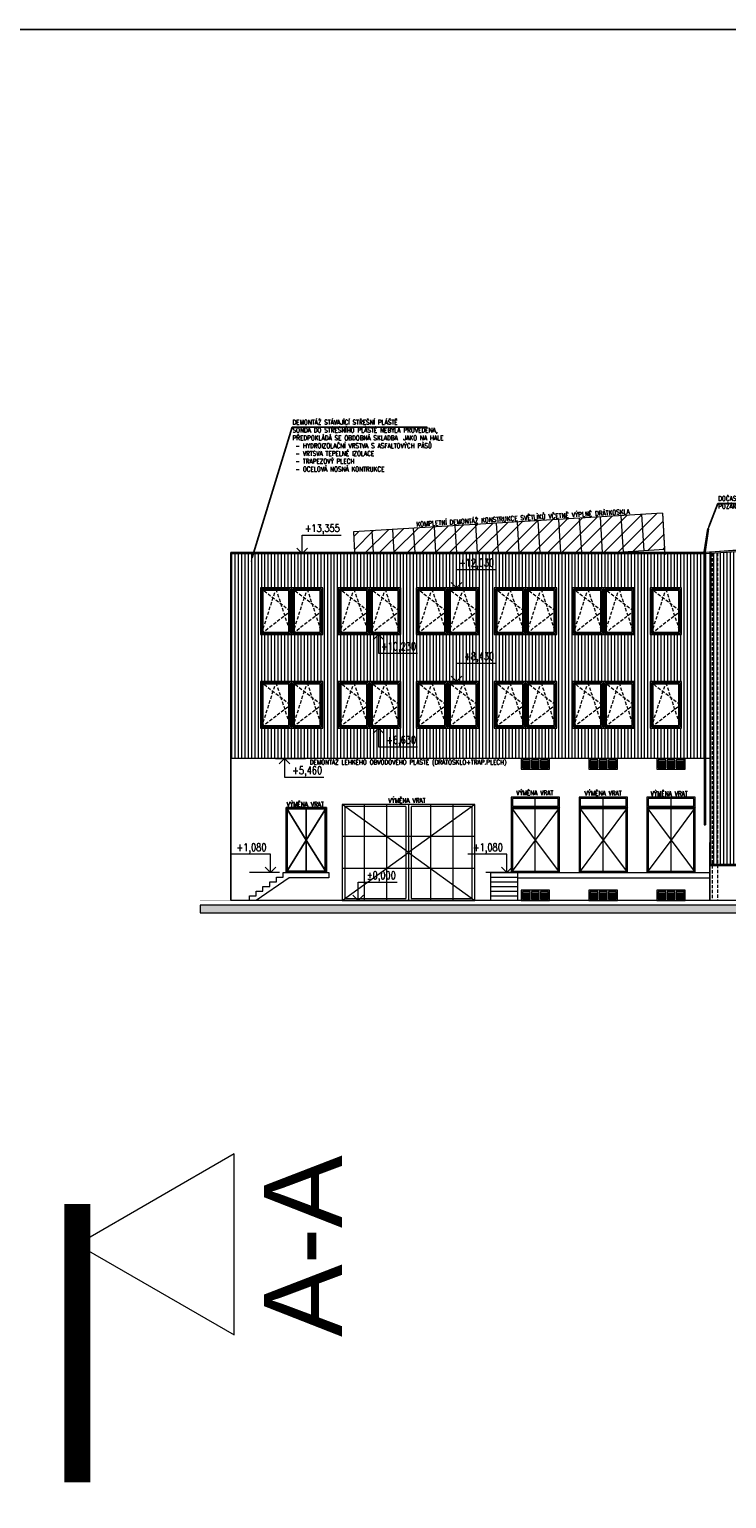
# Model space of a CAD drawing. Header units: millimetres. Extents: x -485339 to 350584, y -1189936 to 0.
# Tile 222 of 256: x -231822 to -205000, y -570485 to -513966. Entities that reach past the tile are written whole.
import ezdxf
from ezdxf import colors
from ezdxf.entities.mleader import LeaderData, LeaderLine
from ezdxf.enums import TextEntityAlignment as Align
from ezdxf.math import Vec2, Vec3

# ---------------------------------------------------------------- set-up
doc = ezdxf.new("R2010")
doc.units = ezdxf.units.MM
doc.header["$LTSCALE"] = 10
for name, pattern in [('DASHDOT', [25.4, 12.7, -6.35, 0, -6.35]), ('DASHED', [19.05, 12.7, -6.35]), ('ČÁRKOVANÁ', [19.05, 12.7, -6.35])]:
    doc.linetypes.add(name, pattern=pattern)
doc.layers.get('Defpoints').update_dxf_attribs({"color": 201})
for name, color, linetype, lineweight, true_color in [('BOUR_DVEŘE', 7, 'Continuous', 18, 0xdba400), ('BOUR_OKNA', 7, 'Continuous', 18, 0xdba400), ('BOUR_ČÁRY_PLNÉ', 7, 'Continuous', 18, 0xdba400), ('BOUR_ŠRAFY', 7, 'Continuous', 18, 0xdba400), ('BOURÁNÍ_POPIS', 7, 'Continuous', 18, 0xdba400)]:
    doc.layers.add(name, color=color, linetype=linetype, lineweight=lineweight, true_color=true_color)
for name, color, linetype, lineweight in [('St__otvory_dveře', 40, 'Continuous', 18), ('St_kóty_výškové', 132, 'Continuous', 18), ('St_otvory_okna', 40, 'Continuous', 18), ('St_popis', 250, 'Continuous', 18), ('St_sloupy_opláštění_pohled', 25, 'ČÁRKOVANÁ', 18), ('St_čáry_obrys', 5, 'Continuous', 35), ('St_čáry_plné', 250, 'Continuous', 18), ('St_šrafy', 250, 'Continuous', 18)]:
    doc.layers.add(name, color=color, linetype=linetype, lineweight=lineweight)
doc.layers.add('St_plocha_místn', color=140, linetype='Continuous', lineweight=18, plot=False)
doc.styles.add('Andy', font='arial.ttf')
doc.styles.add('ROMANS', font='romans.shx', dxfattribs={"width": 0.8})
doc.styles.get("Standard").update_dxf_attribs({"font": 'simplex.shx', "width": 0.8})
pattern_1 = [(90, (0, 160416.98), (-127, 8e-15), [])]

# ---------------------------------------------------------------- blocks, each defined once
blk = doc.blocks.new('G$C4C01F9E8')
at = {"layer": 'St__otvory_dveře', "color": 0}
for points in [[(0, 0), (1860, 0), (1860, 2500), (0, 2500)], [(50, 50), (1810, 50), (1810, 2450), (50, 2450)]]:
    blk.add_lwpolyline(points, close=True, dxfattribs=at)
for points in [[(0, 2500), (930, 1250), (0, 0)], [(930, 0), (930, 2500)], [(1860, 2500), (930, 1250), (1860, 0)]]:
    blk.add_lwpolyline(points, dxfattribs=at)
blk = doc.blocks.new('G$CCE6EB1B3')
at = {"layer": 'St__otvory_dveře', "color": 0}
for points in [[(-550, -400), (550, -400), (550, 0), (-550, 0)], [(-500, -350), (-200, -350), (-200, -50), (-500, -50)], [(-150, -350), (150, -350), (150, -50), (-150, -50)], [(200, -350), (500, -350), (500, -50), (200, -50)]]:
    blk.add_lwpolyline(points, close=True, dxfattribs=at)
for points in [[(-500, -100), (-200, -100)], [(-500, -150), (-200, -150)], [(-500, -200), (-200, -200)], [(-500, -250), (-200, -250)], [(-500, -300), (-200, -300)], [(-150, -100), (150, -100)], [(-150, -150), (150, -150)], [(-150, -200), (150, -200)], [(-150, -250), (150, -250)], [(-150, -300), (150, -300)], [(200, -100), (500, -100)], [(200, -150), (500, -150)], [(200, -200), (500, -200)], [(200, -250), (500, -250)], [(200, -300), (500, -300)]]:
    blk.add_lwpolyline(points, dxfattribs=at)
blk = doc.blocks.new('G$CE9DC63CE')
at = {"layer": 'St__otvory_dveře', "color": 0}
for p, q in [((5100, 3700), (0, 3700)), ((0, 3700), (0, 0)), ((2550, 1850), (0, 3700)), ((100, 3618), (100, 82)), ((2450, 3618), (100, 3618)), ((850, 3700), (850, 0)), ((1700, 3700), (1700, 0)), ((2450, 3618), (2450, 82)), ((2550, 3700), (2550, 0)), ((5100, 3700), (2550, 1850)), ((5000, 3618), (2650, 3618)), ((2650, 3618), (2650, 82)), ((3400, 3700), (3400, 0)), ((4250, 3700), (4250, 0)), ((5000, 82), (5000, 3618)), ((5100, 0), (5100, 3700)), ((5100, 2467), (0, 2467)), ((0, 0), (2550, 1850)), ((2550, 1850), (5100, 0)), ((5100, 1233), (0, 1233)), ((0, 0), (5100, 0)), ((100, 82), (2450, 82)), ((2650, 82), (5000, 82))]:
    blk.add_line(p, q, dxfattribs=at)
blk.add_lwpolyline([(0, 0), (5100, 0), (5100, 3700), (0, 3700)], close=True, dxfattribs=at)
blk = doc.blocks.new('G$C2A535DCC')
at = {"layer": 'St__otvory_dveře', "color": 0}
for p, q in [((775, 1250), (0, 2500)), ((0, 2500), (1550, 2500)), ((0, 2500), (775, 1250)), ((0, 2500), (0, 0)), ((1550, 2500), (0, 2500)), ((0, 0), (0, 2500)), ((0, 2500), (0, 2500)), ((0, 2450), (1508, 2450)), ((0, 2450), (0, 0)), ((1508, 2450), (0, 2450)), ((0, 0), (0, 2450)), ((42, 2450), (1508, 2450)), ((42, 2450), (42, 50)), ((1508, 2450), (42, 2450)), ((42, 50), (42, 2450)), ((775, 1250), (1550, 2500)), ((775, 2500), (775, 0)), ((1550, 2500), (775, 1250)), ((775, 0), (775, 2500)), ((775, 2500), (775, 2500)), ((1508, 2450), (1508, 0)), ((1508, 2450), (1508, 50)), ((1508, 0), (1508, 2450)), ((1508, 50), (1508, 2450)), ((1550, 2500), (1550, 0)), ((1550, 0), (1550, 2500)), ((1550, 2500), (1550, 2500)), ((0, 0), (775, 1250)), ((775, 1250), (0, 0)), ((1550, 0), (775, 1250)), ((775, 1250), (1550, 0)), ((0, 0), (0, 0)), ((0, 0), (0, 0)), ((0, 0), (1508, 0)), ((0, 0), (1550, 0)), ((42, 50), (42, 50)), ((1508, 50), (42, 50)), ((42, 50), (42, 50)), ((42, 50), (1508, 50)), ((775, 0), (775, 0)), ((0, 0), (0, 0)), ((1508, 0), (0, 0)), ((0, 0), (0, 0)), ((1550, 0), (0, 0)), ((0, 0), (0, 0)), ((1550, 0), (1550, 0))]:
    blk.add_line(p, q, dxfattribs=at)
blk = doc.blocks.new('G$C234DA3A5')
at = {"layer": 'St_otvory_okna', "color": 0}
for points in [[(0, 0), (1200, 0), (1200, 1800), (0, 1800)], [(50, 50), (1150, 50), (1150, 1750), (50, 1750)], [(100, 100), (1100, 100), (1100, 1700), (100, 1700)]]:
    blk.add_lwpolyline(points, close=True, dxfattribs=at)
at = {"layer": 'St_otvory_okna', "color": 0, "linetype": 'ČÁRKOVANÁ'}
for points in [[(50, 50), (1150, 900), (50, 1750)], [(50, 50), (600, 1750), (1162, 50)]]:
    blk.add_lwpolyline(points, dxfattribs=at)
blk = doc.blocks.new('*U3985')
at = {"color": 0, "linetype": 'ByBlock', "lineweight": -2}
blk.add_line((3, 0), (-7, 0), dxfattribs=at)
for points in [[(0, 0), (0, 6.12), (0, 6.12), (-13, 6.12)], [(1.75, 1.75), (0, 0), (-1.75, 1.75)]]:
    blk.add_lwpolyline(points, dxfattribs=at)
at = {"color": 0, "linetype": 'ByBlock', "lineweight": -2, "style": 'ROMANS', "width": 0.8}
for tag, p in [('POPIS_001', (-12.5, 5.12)), ('VYSKA', (-3.45, 9.62))]:
    blk.add_attdef(tag, text='', height=2.5, dxfattribs=at).set_placement(p, align=Align.TOP_RIGHT)
blk = doc.blocks.new('*U4031')
at = {"color": 0, "linetype": 'ByBlock', "lineweight": -2}
blk.add_line((3, 0), (-7, 0), dxfattribs=at)
for points in [[(0, 0), (0, -6.12), (0, -6.12), (-13, -6.12)], [(1.75, -1.75), (0, 0), (-1.75, -1.75)]]:
    blk.add_lwpolyline(points, dxfattribs=at)
at = {"color": 0, "linetype": 'ByBlock', "lineweight": -2, "style": 'ROMANS', "width": 0.8}
for tag, p in [('VYSKA', (-3.45, -2.62)), ('POPIS_001', (-12.5, -7.13))]:
    blk.add_attdef(tag, text='', height=2.5, dxfattribs=at).set_placement(p, align=Align.TOP_RIGHT)
blk = doc.blocks.new('*U4033')
at = {"color": 0, "linetype": 'ByBlock', "lineweight": -2}
blk.add_line((3, 0), (-7, 0), dxfattribs=at)
for points in [[(0, 0), (0, 6.12), (0, 6.12), (-13, 6.12)], [(1.75, 1.75), (0, 0), (-1.75, 1.75)]]:
    blk.add_lwpolyline(points, dxfattribs=at)
at = {"color": 0, "linetype": 'ByBlock', "lineweight": -2, "style": 'ROMANS', "width": 0.8}
for tag, p in [('POPIS_001', (-12.5, 5.12)), ('VYSKA', (-3.45, 9.62))]:
    blk.add_attdef(tag, text='', height=2.5, dxfattribs=at).set_placement(p, align=Align.TOP_RIGHT)
blk = doc.blocks.new('*U4035')
at = {"color": 0, "linetype": 'ByBlock', "lineweight": -2}
blk.add_line((-3, 0), (7, 0), dxfattribs=at)
for points in [[(0, 0), (0, 6.12), (0, 6.12), (13, 6.12)], [(-1.75, 1.75), (0, 0), (1.75, 1.75)]]:
    blk.add_lwpolyline(points, dxfattribs=at)
at = {"color": 0, "linetype": 'ByBlock', "lineweight": -2, "style": 'ROMANS', "width": 0.8}
blk.add_attdef('VYSKA', text='', height=2.5, dxfattribs=at).set_placement((12.5, 9.62), align=Align.TOP_RIGHT)
blk.add_attdef('POPIS_001', text='', height=2.5, dxfattribs=at).set_placement((12.5, 5.12), align=Align.TOP_LEFT)
blk = doc.blocks.new('G$CFB1E5EF5')
at = {"layer": 'St_popis'}
blk.add_lwpolyline([(41551, 10918), (47578, 7438), (47578, 14397)], close=True, dxfattribs=at)
at = {"layer": 'St_popis', "linetype": 'DASHDOT', "ltscale": 25, "const_width": 1000}
blk.add_lwpolyline([(41551, 12465), (41551, 1770)], dxfattribs=at)
at = {"layer": 'St_popis', "style": 'Andy'}
blk.add_text('A-A', height=3000, rotation=90, dxfattribs=at).set_placement((51730, 7358))

msp = doc.modelspace()

# ---------------------------------------------------------------- hatches: boundary and pattern name
at = {"layer": 'BOUR_ŠRAFY', "linetype": 'DASHED'}
h = msp.add_hatch(dxfattribs=at)
h.set_pattern_fill('ANSI31', color=256, scale=120)
h.paths.add_polyline_path([(-219309.3, -534081), (-219356.6, -533293.7), (-207472.3, -532579.3), (-207388.3, -533976.8), (-209187.4, -534084.9)])
at = {"layer": 'BOUR_ŠRAFY'}
h = msp.add_hatch(dxfattribs=at)
h.set_pattern_fill('ANSI31', color=256, scale=40, angle=45)
h.set_pattern_definition(pattern_1)
h.paths.add_polyline_path([(-204647.8, -546080.2), (-204647.8, -534067.7), (-203897.8, -534067.7), (-203897.8, -534017.1), (-205646.3, -534122.2), (-205646.3, -546080.2)])
h = msp.add_hatch(dxfattribs=at)
h.set_pattern_fill('ANSI31', color=256, scale=40, angle=45)
h.set_pattern_definition(pattern_1)
h.paths.add_polyline_path([(-212908.2, -542020.2), (-211808.2, -542020.2), (-210298.2, -542020.2), (-209198.2, -542020.2), (-207688.2, -542020.2), (-206588.2, -542020.2), (-205859.9, -542020.2), (-205859.9, -534135), (-224078.2, -534134.9), (-224078.2, -542020.2)])
h.paths.add_polyline_path([(-207937.2, -537250.2), (-207937.2, -535450.2), (-206737.2, -535450.2), (-206737.2, -537250.2)], flags=16)
h.paths.add_polyline_path([(-207937.2, -540850.2), (-207937.2, -539050.2), (-206737.2, -539050.2), (-206737.2, -540850.2)], flags=16)
h.paths.add_polyline_path([(-221737.2, -537250.2), (-222937.2, -537250.2), (-222937.2, -535450.2), (-221737.2, -535450.2), (-220537.2, -535450.2), (-220537.2, -537250.2)], flags=16)
h.paths.add_polyline_path([(-218737.2, -537250.2), (-219937.2, -537250.2), (-219937.2, -535450.2), (-218737.2, -535450.2), (-217537.2, -535450.2), (-217537.2, -537250.2)], flags=16)
h.paths.add_polyline_path([(-215737.2, -537250.2), (-216937.2, -537250.2), (-216937.2, -535450.2), (-215737.2, -535450.2), (-214537.2, -535450.2), (-214537.2, -537250.2)], flags=16)
h.paths.add_polyline_path([(-212737.2, -537250.2), (-213937.2, -537250.2), (-213937.2, -535450.2), (-212737.2, -535450.2), (-211537.2, -535450.2), (-211537.2, -537250.2)], flags=16)
h.paths.add_polyline_path([(-209737.2, -537250.2), (-210937.2, -537250.2), (-210937.2, -535450.2), (-209737.2, -535450.2), (-208537.2, -535450.2), (-208537.2, -537250.2)], flags=16)
h.paths.add_polyline_path([(-221737.2, -540850.2), (-222937.2, -540850.2), (-222937.2, -539050.2), (-221737.2, -539050.2), (-220537.2, -539050.2), (-220537.2, -540850.2)], flags=16)
h.paths.add_polyline_path([(-218737.2, -540850.2), (-219937.2, -540850.2), (-219937.2, -539050.2), (-218737.2, -539050.2), (-217537.2, -539050.2), (-217537.2, -540850.2)], flags=16)
h.paths.add_polyline_path([(-209737.2, -540850.2), (-210937.2, -540850.2), (-210937.2, -539050.2), (-209737.2, -539050.2), (-208537.2, -539050.2), (-208537.2, -540850.2)], flags=16)
h.paths.add_polyline_path([(-212737.2, -540850.2), (-213937.2, -540850.2), (-213937.2, -539050.2), (-212737.2, -539050.2), (-211537.2, -539050.2), (-211537.2, -540850.2)], flags=16)
h.paths.add_polyline_path([(-215737.2, -540850.2), (-216937.2, -540850.2), (-216937.2, -539050.2), (-215737.2, -539050.2), (-214537.2, -539050.2), (-214537.2, -540850.2)], flags=16)
at = {"layer": 'St_šrafy'}
h = msp.add_hatch(color=256, dxfattribs=at)
h.dxf.hatch_style = 1
h.paths.add_polyline_path([(-154432.1, -547655.2), (-225253.8, -547655.2), (-225253.8, -547955.2), (-154432.1, -547955.2)])

# ---------------------------------------------------------------- linework, layer by layer
at = {"layer": 'BOUR_DVEŘE'}
for points in [[(-213288.2, -543900.2), (-211428.2, -543900.2), (-211428.2, -543500.2), (-213288.2, -543500.2)], [(-213238.2, -543850.2), (-211478.2, -543850.2), (-211478.2, -543550.2), (-213238.2, -543550.2)], [(-210678.2, -543900.2), (-208818.2, -543900.2), (-208818.2, -543500.2), (-210678.2, -543500.2)], [(-210628.2, -543850.2), (-208868.2, -543850.2), (-208868.2, -543550.2), (-210628.2, -543550.2)], [(-208068.2, -543900.2), (-206208.2, -543900.2), (-206208.2, -543500.2), (-208068.2, -543500.2)], [(-208018.2, -543850.2), (-206258.2, -543850.2), (-206258.2, -543550.2), (-208018.2, -543550.2)]]:
    msp.add_lwpolyline(points, close=True, dxfattribs=at)
for points in [[(-212358.2, -543900.2), (-212358.2, -543500.2)], [(-209748.2, -543900.2), (-209748.2, -543500.2)], [(-207138.2, -543900.2), (-207138.2, -543500.2)]]:
    msp.add_lwpolyline(points, dxfattribs=at)
at = {"layer": 'BOUR_ČÁRY_PLNÉ'}
for p, q in [((-207472.3, -532579.3), (-219356.6, -533293.7)), ((-207472.3, -532579.3), (-207376.3, -534176.4)), ((-219356.6, -533293.7), (-219309.1, -534084.9))]:
    msp.add_line(p, q, dxfattribs=at)
for points in [[(-213860.8, -532963.3), (-213793.3, -534084.9)], [(-213062.2, -532915.3), (-212991.9, -534084.9)], [(-212263.7, -532867.3), (-212190.5, -534084.9)], [(-211465.1, -532819.3), (-211389, -534084.9)], [(-210666.5, -532771.3), (-210587.6, -534084.9)], [(-209868, -532723.3), (-209786.1, -534084.9)], [(-209069.4, -532675.3), (-208985.4, -534072.8)], [(-208270.9, -532627.3), (-208186.9, -534024.8)], [(-207472.3, -532579.3), (-207388.3, -533976.8)], [(-218652.1, -533251.3), (-218602, -534084.9)], [(-217853.6, -533203.3), (-217800.6, -534084.9)], [(-217055, -533155.3), (-216999.1, -534084.9)], [(-216256.4, -533107.3), (-216197.7, -534084.9)], [(-215457.9, -533059.3), (-215396.2, -534084.9)], [(-214659.3, -533011.3), (-214594.8, -534084.9)], [(-193400.7, -533335.9), (-205859.9, -534084.9)], [(-193400.5, -533386), (-205859.9, -534135)], [(-205859.9, -534084.9), (-224078.2, -534084.9)], [(-207388.3, -533976.8), (-209187.4, -534084.9)], [(-205859.9, -534134.9), (-224078.2, -534134.9)]]:
    msp.add_lwpolyline(points, dxfattribs=at)
at = {"layer": 'BOURÁNÍ_POPIS'}
msp.add_lwpolyline([(-224028, -542020.2), (-224078.2, -542020.2)], dxfattribs=at)
at = {"layer": 'Defpoints'}
msp.add_lwpolyline([(-485339.2, -513966), (143293.5, -513966), (143293.5, -775236.5), (-485339.2, -775236.5)], close=True, dxfattribs=at)
at = {"layer": 'St_plocha_místn'}
for points in [[(-205646.3, -547480.2), (-205607.4, -534069.7), (-193395.1, -533138.1), (-181013.1, -534017.7), (-168608.9, -533138.1), (-156466.2, -534066.5), (-156466.2, -547480.2)], [(-224078.2, -547480.2), (-224078.2, -534084.9), (-205607.4, -534069.7), (-205646.3, -547480.2)]]:
    msp.add_lwpolyline(points, close=True, dxfattribs=at)
at = {"layer": 'St_sloupy_opláštění_pohled'}
for points in [[(-205351.3, -534104.4), (-205351.3, -547480.2)], [(-205561.3, -534117), (-205561.3, -547480.2)]]:
    msp.add_lwpolyline(points, dxfattribs=at)
at = {"layer": 'St_čáry_obrys', "const_width": 10}
msp.add_lwpolyline([(-154432.1, -547480.2), (-225253.8, -547480.2)], dxfattribs=at)
at = {"layer": 'St_čáry_plné'}
for points in [[(-205859.9, -534064.3), (-205727.9, -533165.7)], [(-205809.9, -534067.9), (-205678.5, -533173)], [(-205678.5, -533173), (-205727.9, -533165.7)], [(-224078.2, -534084.9), (-224078.2, -547480.2)], [(-205859.9, -534064.3), (-205859.9, -544568.2)], [(-205809.9, -534067.9), (-205809.9, -544568.2)], [(-205646.3, -534122.2), (-205646.3, -547480.2)], [(-205646.3, -542020.2), (-224078.2, -542020.2)], [(-205859.9, -544568.2), (-205809.9, -544568.2)], [(-223358.2, -547480.2), (-223358.2, -547300.2), (-223098.2, -547300.2), (-223098.2, -547120.2), (-222838.2, -547120.2), (-222838.2, -546940.2), (-222578.2, -546940.2), (-222578.2, -546940.2), (-222578.2, -546760.2), (-222318.2, -546760.2), (-222318.2, -546580.2), (-222058.2, -546580.2), (-222058.2, -546400.2), (-220308.2, -546400.2), (-220308.2, -546600.2), (-221823.5, -546600.2)], [(-214088.2, -546400.2), (-214088.2, -547480.2)], [(-214088.2, -546400.2), (-205646.3, -546400.2)], [(-213038.2, -546400.2), (-213038.2, -547480.2)], [(-205646.3, -546080.2), (-195780.3, -546080.2)], [(-205646.3, -546130.2), (-195780.3, -546130.2)], [(-221823.5, -546600.2), (-223094.6, -547480.2)], [(-214088.2, -546580.2), (-213038.2, -546580.2)], [(-214088.2, -546760.2), (-213038.2, -546760.2)], [(-214088.2, -546940.2), (-213038.2, -546940.2)], [(-213038.2, -546600.2), (-205646.3, -546600.2)], [(-223358.2, -547480.2), (-223358.2, -547480.2), (-223358.2, -547480.2)], [(-223358.2, -547480.2), (-223358.2, -547480.2)], [(-214088.2, -547120.2), (-213038.2, -547120.2)], [(-214088.2, -547300.2), (-213038.2, -547300.2)]]:
    msp.add_lwpolyline(points, dxfattribs=at)
at = {"layer": 'St_šrafy'}
msp.add_lwpolyline([(-154432.1, -547655.2), (-225253.8, -547655.2), (-225253.8, -547955.2), (-154432.1, -547955.2)], close=True, dxfattribs=at)

# ---------------------------------------------------------------- block references
at = {"layer": 'BOUR_DVEŘE'}
for name, p in [('G$CCE6EB1B3', (-212358.2, -542020.2)), ('G$CCE6EB1B3', (-209748.2, -542020.2)), ('G$CCE6EB1B3', (-207138.2, -542020.2)), ('G$C2A535DCC', (-221948.2, -546400.2)), ('G$CE9DC63CE', (-219788.2, -547480.2)), ('G$C4C01F9E8', (-213288.2, -546400.2)), ('G$C4C01F9E8', (-210678.2, -546400.2)), ('G$C4C01F9E8', (-208068.2, -546400.2)), ('G$CCE6EB1B3', (-212358.2, -547080.2)), ('G$CCE6EB1B3', (-209748.2, -547080.2)), ('G$CCE6EB1B3', (-207138.2, -547080.2))]:
    msp.add_blockref(name, p, dxfattribs=at)
at = {"layer": 'BOUR_OKNA'}
for p in [(-222937.2, -537250.2), (-221737.2, -537250.2), (-219937.2, -537250.2), (-218737.2, -537250.2), (-216937.2, -537250.2), (-215737.2, -537250.2), (-213937.2, -537250.2), (-212737.2, -537250.2), (-210937.2, -537250.2), (-209737.2, -537250.2), (-207937.2, -537250.2), (-222937.2, -540850.2), (-221737.2, -540850.2), (-219937.2, -540850.2), (-218737.2, -540850.2), (-216937.2, -540850.2), (-215737.2, -540850.2), (-213937.2, -540850.2), (-212737.2, -540850.2), (-210937.2, -540850.2), (-209737.2, -540850.2), (-207937.2, -540850.2)]:
    msp.add_blockref('G$C234DA3A5', p, dxfattribs=at)
at = {"layer": 'St_kóty_výškové'}
ref = msp.add_blockref('*U3985', (-221328.2, -534125.2), dxfattribs=dict(at, xscale=-115.8301158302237, yscale=115.8301158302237, zscale=115.8301158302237))
ref.add_attrib('VYSKA', '+13,355', dxfattribs={"layer": '0', "color": 0, "linetype": 'ByBlock', "lineweight": -2, "height": 289.58, "style": 'ROMANS', "width": 0.8}).set_placement((-219880.4, -533010.3), align=Align.TOP_RIGHT)
ref = msp.add_blockref('*U4033', (-215392.4, -535450.2), dxfattribs=dict(at, xscale=-115.8301158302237, yscale=115.8301158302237, zscale=115.8301158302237))
ref.add_attrib('VYSKA', '+12,030', dxfattribs={"layer": '0', "color": 0, "linetype": 'ByBlock', "lineweight": -2, "height": 289.58, "style": 'ROMANS', "width": 0.8}).set_placement((-213944.6, -534335.3), align=Align.TOP_RIGHT)
ref = msp.add_blockref('*U4031', (-218392.4, -537250.2), dxfattribs=dict(at, xscale=-115.8301158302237, yscale=115.8301158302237, zscale=115.8301158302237))
ref.add_attrib('VYSKA', '+10,230', dxfattribs={"layer": '0', "color": 0, "linetype": 'ByBlock', "lineweight": -2, "height": 289.58, "style": 'ROMANS', "width": 0.8}).set_placement((-216944.6, -537554.2), align=Align.TOP_RIGHT)
ref = msp.add_blockref('*U4033', (-215392.4, -539050.2), dxfattribs=dict(at, xscale=-115.8301158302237, yscale=115.8301158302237, zscale=115.8301158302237))
ref.add_attrib('VYSKA', '+8,430', dxfattribs={"layer": '0', "color": 0, "linetype": 'ByBlock', "lineweight": -2, "height": 289.58, "style": 'ROMANS', "width": 0.8}).set_placement((-213944.6, -537935.3), align=Align.TOP_RIGHT)
ref = msp.add_blockref('*U4031', (-218392.4, -540850.2), dxfattribs=dict(at, xscale=-115.8301158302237, yscale=115.8301158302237, zscale=115.8301158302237))
ref.add_attrib('VYSKA', '+6,630', dxfattribs={"layer": '0', "color": 0, "linetype": 'ByBlock', "lineweight": -2, "height": 289.58, "style": 'ROMANS', "width": 0.8}).set_placement((-216944.6, -541154.2), align=Align.TOP_RIGHT)
ref = msp.add_blockref('*U4031', (-222006.4, -542020.2), dxfattribs=dict(at, xscale=-115.8301158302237, yscale=115.8301158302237, zscale=115.8301158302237))
ref.add_attrib('VYSKA', '+5,460', dxfattribs={"layer": '0', "color": 0, "linetype": 'ByBlock', "lineweight": -2, "height": 289.58, "style": 'ROMANS', "width": 0.8}).set_placement((-220558.7, -542324.2), align=Align.TOP_RIGHT)
ref = msp.add_blockref('*U4035', (-222542.8, -546400.2), dxfattribs=dict(at, xscale=-115.8301158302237, yscale=115.8301158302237, zscale=115.8301158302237))
ref.add_attrib('VYSKA', '+1,080', dxfattribs={"layer": '0', "color": 0, "linetype": 'ByBlock', "lineweight": -2, "height": 289.58, "style": 'ROMANS', "width": 0.8}).set_placement((-222699.9, -545285.3), align=Align.TOP_RIGHT)
ref = msp.add_blockref('*U4035', (-213452.1, -546400.2), dxfattribs=dict(at, xscale=-115.8301158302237, yscale=115.8301158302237, zscale=115.8301158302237))
ref.add_attrib('VYSKA', '+1,080', dxfattribs={"layer": '0', "color": 0, "linetype": 'ByBlock', "lineweight": -2, "height": 289.58, "style": 'ROMANS', "width": 0.8}).set_placement((-213609.2, -545285.3), align=Align.TOP_RIGHT)
ref = msp.add_blockref('*U3985', (-219173.3, -547480.2), dxfattribs=dict(at, xscale=-115.8301158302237, yscale=115.8301158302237, zscale=115.8301158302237))
ref.add_attrib('VYSKA', '%%P0,000', dxfattribs={"layer": '0', "color": 0, "linetype": 'ByBlock', "lineweight": -2, "height": 289.58, "style": 'ROMANS', "width": 0.8}).set_placement((-217725.5, -546365.3), align=Align.TOP_RIGHT)
at = {"layer": 'St_popis'}
msp.add_blockref('G$CFB1E5EF5', (-271528.3, -571622.8), dxfattribs=at)

# ---------------------------------------------------------------- texts
at = {"layer": 'BOURÁNÍ_POPIS', "width": 0.8}
msp.add_text('KOMPLETNÍ DEMONTÁŽ KONSTRUKCE SVĚTLÍKŮ VČETNĚ VÝPLNĚ DRÁTKOSKLA', height=180, rotation=3.44008, dxfattribs=at).set_placement((-216930.1, -533093.8))
for s, p in [('DEMONTÁŽ LEHKÉHO OBVODOVÉHO PLÁŠTĚ (DRÁTOSKLO+TRAP.PLECH)', (-221036.2, -542244.6)), ('VÝMĚNA VRAT', (-221922.9, -543864.5)), ('VÝMĚNA VRAT', (-218011.8, -543713.6)), ('VÝMĚNA VRAT', (-213094.3, -543429.9)), ('VÝMĚNA VRAT', (-210468.3, -543438.9)), ('VÝMĚNA VRAT', (-207923.9, -543457))]:
    msp.add_text(s, height=180, dxfattribs=at).set_placement(p)

# ---------------------------------------------------------------- leaders
at = {"layer": 'BOURÁNÍ_POPIS'}
ml = msp.add_multileader_mtext('Standard', dxfattribs=at)
ml.set_content('DEMONTÁŽ STÁVAJÍCÍ STŘEŠNÍ PLÁŠTĚ \\PSONDA DO STŘEŠNÍHO PLÁŠTĚ NEBYLA PROVEDENA, \\PPŘEDPOKLÁDÁ SE OBDOBNÁ SKLADBA  JAKO NA HALE\\P - HYDROIZOLAČNÍ VRSTVA S ASFALTOVÝCH PÁSŮ\\P - VRTSVA TEPELNÉ IZOLACE\\P - TRAPEZOVÝ PLECH\\P - OCELOVÁ NOSNÁ KONTRUKCE')
ml.set_leader_properties()
ml.build(insert=Vec2(0, 0))
ml.multileader.update_dxf_attribs({"text_left_attachment_type": 6, "text_right_attachment_type": 6, "arrow_head_size": 180})
ctx = ml.context
ctx.base_point, ctx.char_height, ctx.arrow_head_size, ctx.plane_origin = Vec3(-221702.2, -529269.1), 180, 180, Vec3(-211438.1, -528327.3)
ctx.left_attachment, ctx.right_attachment = 6, 6
notes = []
notes.append((ctx, [(0, (1, 1, 0), (-221710.2, -529269.1), (1, 0), 8, [(0, [(-223310, -534454.2)], 0, [])])]))
ctx.mtext.insert, ctx.mtext.flow_direction = Vec3(-221700.2, -528991.4), 5
ml = msp.add_multileader_mtext('Standard', dxfattribs=at)
ml.set_content('DOČASNÁ DEMONTÁŽ\\PPOŽÁR.ŽEBŘÍKU ')
ml.set_leader_properties()
ml.build(insert=Vec2(0, 0))
ml.multileader.update_dxf_attribs({"text_left_attachment_type": 6, "text_right_attachment_type": 6, "arrow_head_size": 180})
ctx = ml.context
ctx.base_point, ctx.char_height, ctx.arrow_head_size, ctx.plane_origin = Vec3(-205325.5, -532199.7), 180, 180, Vec3(-204535.2, -531235.4)
ctx.left_attachment, ctx.right_attachment = 6, 6
notes.append((ctx, [(0, (1, 1, 0), (-205333.5, -532199.7), (1, 0), 8, [(0, [(-205742.7, -533266.3)], 0, [])])]))
ctx.mtext.insert, ctx.mtext.flow_direction = Vec3(-205323.5, -531922), 5
for ctx, leaders in notes:
    for number, flags, end, landing, length, lines in leaders:
        leader = LeaderData()
        leader.index, (leader.has_last_leader_line, leader.has_dogleg_vector, leader.attachment_direction) = number, flags
        leader.last_leader_point, leader.dogleg_vector, leader.dogleg_length = Vec3(end), Vec3(landing), length
        for number, points, colour, breaks in lines:
            line = LeaderLine()
            line.index, line.vertices, line.color, line.breaks = number, Vec3.list(points), colors.encode_raw_color(colour), breaks
            leader.lines.append(line)
        ctx.leaders.append(leader)

doc.saveas('drawing.dxf')
